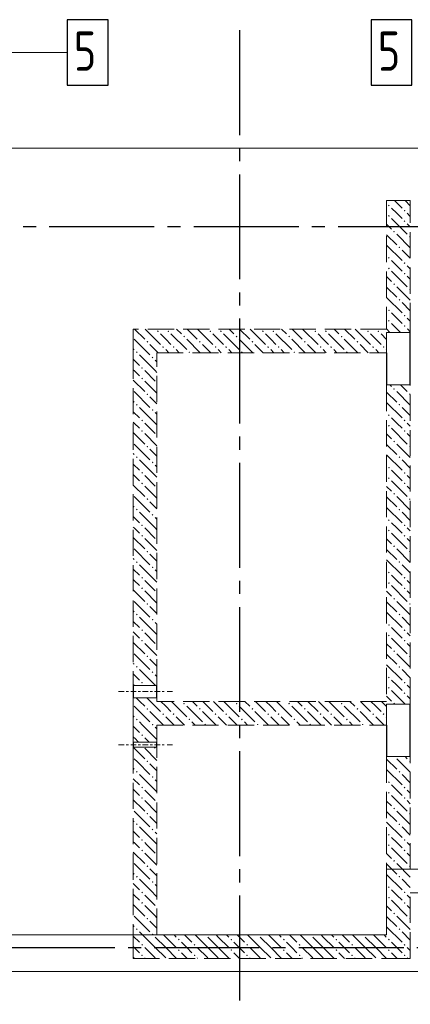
# Model space of a CAD drawing. Header units: millimetres. Extents: x 0 to 61017, y 0 to 42000.
# Tile 15 of 16: x 37085 to 40060, y 28370 to 35880. Entities that reach past the tile are written whole.
import ezdxf

# ---------------------------------------------------------------- set-up
doc = ezdxf.new("R2010")
doc.units = ezdxf.units.MM
doc.linetypes.add('______2', pattern=[270, 200, -70])
doc.linetypes.add('______5', pattern=[1100, 800, -100, 100, -100])
for name, color, linetype, lineweight in [('Standard', 7, 'Continuous', 25), ('ЖБ Перекрытие верхний уровень', 7, 'Continuous', 35), ('ЖБ Стена верхний уровень', 7, 'Continuous', 35), ('Макрос окна_ макрос двери', 7, 'Continuous', 18), ('Оси', 40, '______5', 18), ('Позиционная метка линия выноска', 7, 'Continuous', 13), ('Позиционная метка номер позиции', 7, 'Continuous', 13)]:
    doc.layers.add(name, color=color, linetype=linetype, lineweight=lineweight)
doc.layers.add('Обрамление П-обр. равн.', color=7, linetype='Continuous', lineweight=25, true_color=0x5f1e0f)
doc.styles.add('ISOCPEUR', font='txt')

msp = doc.modelspace()

# ---------------------------------------------------------------- hatches: boundary and pattern name
at = {"layer": 'ЖБ Стена верхний уровень', "linetype": 'Continuous', "lineweight": 18, "transparency": 33554687}
for points in [[(39890.5, 34463.1), (39896.9, 34469.6), (39903.4, 34463.1), (39896.9, 34456.6)], [(40010.4, 34423.1), (40016.9, 34429.6), (40023.4, 34423.1), (40016.9, 34416.6)], [(39890.5, 34383.1), (39896.9, 34389.6), (39903.4, 34383.1), (39896.9, 34376.6)], [(40010.4, 34343.1), (40016.9, 34349.6), (40023.4, 34343.1), (40016.9, 34336.6)], [(39930.5, 34263.1), (39937, 34269.6), (39943.5, 34263.1), (39937, 34256.6)], [(40050.5, 34223.1), (40057, 34229.6), (40060, 34226.6), (40060, 34219.7), (40057, 34216.6)], [(39970.5, 34143.1), (39977, 34149.6), (39983.4, 34143.1), (39977, 34136.6)], [(39890.5, 34063.1), (39896.9, 34069.6), (39903.4, 34063.1), (39896.9, 34056.6)], [(40010.4, 34023.1), (40016.9, 34029.6), (40023.4, 34023.1), (40016.9, 34016.6)], [(39890.5, 33983.1), (39896.9, 33989.6), (39903.4, 33983.1), (39896.9, 33976.6)], [(40010.4, 33943.1), (40016.9, 33949.6), (40023.4, 33943.1), (40016.9, 33936.6)], [(39930.5, 33863.1), (39937, 33869.6), (39943.5, 33863.1), (39937, 33856.6)], [(40050.5, 33823.1), (40057, 33829.6), (40060, 33826.6), (40060, 33819.7), (40057, 33816.6)], [(39970.5, 33743.1), (39977, 33749.6), (39983.4, 33743.1), (39977, 33736.6)], [(39890.5, 33663.1), (39896.9, 33669.6), (39903.4, 33663.1), (39896.9, 33656.6)], [(39890.5, 33583.1), (39896.9, 33589.6), (39903.4, 33583.1), (39896.9, 33576.6)], [(40010.4, 33623.1), (40016.9, 33629.6), (40023.4, 33623.1), (40016.9, 33616.6)], [(38130.5, 33503.1), (38137, 33509.6), (38143.5, 33503.1), (38137, 33496.6)], [(38210.4, 33503.1), (38216.9, 33509.6), (38223.4, 33503.1), (38216.9, 33496.6)], [(38530.5, 33503.1), (38537, 33509.6), (38543.5, 33503.1), (38537, 33496.6)], [(38610.4, 33503.1), (38616.9, 33509.6), (38623.4, 33503.1), (38616.9, 33496.6)], [(38930.5, 33503.1), (38937, 33509.6), (38943.5, 33503.1), (38937, 33496.6)], [(39010.4, 33503.1), (39016.9, 33509.6), (39023.4, 33503.1), (39016.9, 33496.6)], [(39330.5, 33503.1), (39337, 33509.6), (39343.5, 33503.1), (39337, 33496.6)], [(39410.4, 33503.1), (39416.9, 33509.6), (39423.4, 33503.1), (39416.9, 33496.6)], [(39730.5, 33503.1), (39737, 33509.6), (39743.5, 33503.1), (39737, 33496.6)], [(39810.4, 33503.1), (39816.9, 33509.6), (39823.4, 33503.1), (39816.9, 33496.6)], [(40010.4, 33543.1), (40016.9, 33549.6), (40023.4, 33543.1), (40016.9, 33536.6)], [(38050.5, 33423.1), (38057, 33429.6), (38063.5, 33423.1), (38057, 33416.6)], [(38330.5, 33463.1), (38337, 33469.6), (38343.5, 33463.1), (38337, 33456.6)], [(38450.5, 33423.1), (38457, 33429.6), (38463.5, 33423.1), (38457, 33416.6)], [(38730.5, 33463.1), (38737, 33469.6), (38743.5, 33463.1), (38737, 33456.6)], [(38850.5, 33423.1), (38857, 33429.6), (38863.5, 33423.1), (38857, 33416.6)], [(39130.5, 33463.1), (39137, 33469.6), (39143.5, 33463.1), (39137, 33456.6)], [(39250.5, 33423.1), (39257, 33429.6), (39263.5, 33423.1), (39257, 33416.6)], [(39530.5, 33463.1), (39537, 33469.6), (39543.5, 33463.1), (39537, 33456.6)], [(39650.5, 33423.1), (39657, 33429.6), (39663.5, 33423.1), (39657, 33416.6)], [(37970.5, 33343.1), (37977, 33349.6), (37983.4, 33343.1), (37980.3, 33340), (37973.6, 33340)], [(38170.5, 33383.1), (38177, 33389.6), (38183.4, 33383.1), (38177, 33376.6)], [(38250.5, 33383.1), (38257, 33389.6), (38263.5, 33383.1), (38257, 33376.6)], [(38370.5, 33343.1), (38377, 33349.6), (38383.4, 33343.1), (38380.3, 33340), (38373.6, 33340)], [(38570.5, 33383.1), (38577, 33389.6), (38583.4, 33383.1), (38577, 33376.6)], [(38650.5, 33383.1), (38657, 33389.6), (38663.5, 33383.1), (38657, 33376.6)], [(38770.5, 33343.1), (38777, 33349.6), (38783.4, 33343.1), (38780.3, 33340), (38773.6, 33340)], [(38970.5, 33383.1), (38977, 33389.6), (38983.4, 33383.1), (38977, 33376.6)], [(39050.5, 33383.1), (39057, 33389.6), (39063.5, 33383.1), (39057, 33376.6)], [(39170.5, 33343.1), (39177, 33349.6), (39183.4, 33343.1), (39180.3, 33340), (39173.6, 33340)], [(39370.5, 33383.1), (39377, 33389.6), (39383.4, 33383.1), (39377, 33376.6)], [(39450.5, 33383.1), (39457, 33389.6), (39463.5, 33383.1), (39457, 33376.6)], [(39570.5, 33343.1), (39577, 33349.6), (39583.4, 33343.1), (39580.3, 33340), (39573.6, 33340)], [(39770.5, 33383.1), (39777, 33389.6), (39783.4, 33383.1), (39777, 33376.6)], [(39850.5, 33383.1), (39857, 33389.6), (39863.5, 33383.1), (39857, 33376.6)], [(37980.3, 33340), (37977, 33336.6), (37973.6, 33340)], [(38090.5, 33303.1), (38096.9, 33309.6), (38103.4, 33303.1), (38096.9, 33296.6)], [(38010.4, 33223.1), (38016.9, 33229.6), (38023.4, 33223.1), (38016.9, 33216.6)], [(38010.4, 33143.1), (38016.9, 33149.6), (38023.4, 33143.1), (38016.9, 33136.6)], [(39930.5, 33063.1), (39937, 33069.6), (39943.5, 33063.1), (39937, 33056.6)], [(38050.5, 33023.1), (38057, 33029.6), (38063.5, 33023.1), (38057, 33016.6)], [(40050.5, 33023.1), (40057, 33029.6), (40060, 33026.6), (40060, 33019.7), (40057, 33016.6)], [(37970.5, 32943.1), (37977, 32949.6), (37983.4, 32943.1), (37977, 32936.6)], [(38090.5, 32903.1), (38096.9, 32909.6), (38103.4, 32903.1), (38096.9, 32896.6)], [(39970.5, 32943.1), (39977, 32949.6), (39983.4, 32943.1), (39977, 32936.6)], [(38010.4, 32823.1), (38016.9, 32829.6), (38023.4, 32823.1), (38016.9, 32816.6)], [(39890.5, 32863.1), (39896.9, 32869.6), (39903.4, 32863.1), (39896.9, 32856.6)], [(40010.4, 32823.1), (40016.9, 32829.6), (40023.4, 32823.1), (40016.9, 32816.6)], [(38010.4, 32743.1), (38016.9, 32749.6), (38023.4, 32743.1), (38016.9, 32736.6)], [(39890.5, 32783.1), (39896.9, 32789.6), (39903.4, 32783.1), (39896.9, 32776.6)], [(40010.4, 32743.1), (40016.9, 32749.6), (40023.4, 32743.1), (40016.9, 32736.6)], [(39930.5, 32663.1), (39937, 32669.6), (39943.5, 32663.1), (39937, 32656.6)], [(38050.5, 32623.1), (38057, 32629.6), (38063.5, 32623.1), (38057, 32616.6)], [(40050.5, 32623.1), (40057, 32629.6), (40060, 32626.6), (40060, 32619.7), (40057, 32616.6)], [(37970.5, 32543.1), (37977, 32549.6), (37983.4, 32543.1), (37977, 32536.6)], [(39970.5, 32543.1), (39977, 32549.6), (39983.4, 32543.1), (39977, 32536.6)], [(38090.5, 32503.1), (38096.9, 32509.6), (38103.4, 32503.1), (38096.9, 32496.6)], [(39890.5, 32463.1), (39896.9, 32469.6), (39903.4, 32463.1), (39896.9, 32456.6)], [(38010.4, 32423.1), (38016.9, 32429.6), (38023.4, 32423.1), (38016.9, 32416.6)], [(39890.5, 32383.1), (39896.9, 32389.6), (39903.4, 32383.1), (39896.9, 32376.6)], [(40010.4, 32423.1), (40016.9, 32429.6), (40023.4, 32423.1), (40016.9, 32416.6)], [(38010.4, 32343.1), (38016.9, 32349.6), (38023.4, 32343.1), (38016.9, 32336.6)], [(40010.4, 32343.1), (40016.9, 32349.6), (40023.4, 32343.1), (40016.9, 32336.6)], [(38050.5, 32223.1), (38057, 32229.6), (38063.5, 32223.1), (38057, 32216.6)], [(39930.5, 32263.1), (39937, 32269.6), (39943.5, 32263.1), (39937, 32256.6)], [(40050.5, 32223.1), (40057, 32229.6), (40060, 32226.6), (40060, 32219.7), (40057, 32216.6)], [(37970.5, 32143.1), (37977, 32149.6), (37983.4, 32143.1), (37977, 32136.6)], [(39970.5, 32143.1), (39977, 32149.6), (39983.4, 32143.1), (39977, 32136.6)], [(38090.5, 32103.1), (38096.9, 32109.6), (38103.4, 32103.1), (38096.9, 32096.6)], [(39890.5, 32063.1), (39896.9, 32069.6), (39903.4, 32063.1), (39896.9, 32056.6)], [(38010.4, 32023.1), (38016.9, 32029.6), (38023.4, 32023.1), (38016.9, 32016.6)], [(40010.4, 32023.1), (40016.9, 32029.6), (40023.4, 32023.1), (40016.9, 32016.6)], [(38010.4, 31943.1), (38016.9, 31949.6), (38023.4, 31943.1), (38016.9, 31936.6)], [(39890.5, 31983.1), (39896.9, 31989.6), (39903.4, 31983.1), (39896.9, 31976.6)], [(40010.4, 31943.1), (40016.9, 31949.6), (40023.4, 31943.1), (40016.9, 31936.6)], [(39930.5, 31863.1), (39937, 31869.6), (39943.5, 31863.1), (39937, 31856.6)], [(38050.5, 31823.1), (38057, 31829.6), (38063.5, 31823.1), (38057, 31816.6)], [(40050.5, 31823.1), (40057, 31829.6), (40060, 31826.6), (40060, 31819.7), (40057, 31816.6)], [(37970.5, 31743.1), (37977, 31749.6), (37983.4, 31743.1), (37977, 31736.6)], [(38090.5, 31703.1), (38096.9, 31709.6), (38103.4, 31703.1), (38096.9, 31696.6)], [(39970.5, 31743.1), (39977, 31749.6), (39983.4, 31743.1), (39977, 31736.6)], [(38010.4, 31623.1), (38016.9, 31629.6), (38023.4, 31623.1), (38016.9, 31616.6)], [(39890.5, 31663.1), (39896.9, 31669.6), (39903.4, 31663.1), (39896.9, 31656.6)], [(40010.4, 31623.1), (40016.9, 31629.6), (40023.4, 31623.1), (40016.9, 31616.6)], [(38010.4, 31543.1), (38016.9, 31549.6), (38023.4, 31543.1), (38016.9, 31536.6)], [(39890.5, 31583.1), (39896.9, 31589.6), (39903.4, 31583.1), (39896.9, 31576.6)], [(40010.4, 31543.1), (40016.9, 31549.6), (40023.4, 31543.1), (40016.9, 31536.6)], [(39930.5, 31463.1), (39937, 31469.6), (39943.5, 31463.1), (39937, 31456.6)], [(38050.5, 31423.1), (38057, 31429.6), (38063.5, 31423.1), (38057, 31416.6)], [(40050.5, 31423.1), (40057, 31429.6), (40060, 31426.6), (40060, 31419.7), (40057, 31416.6)], [(37970.5, 31343.1), (37977, 31349.6), (37983.4, 31343.1), (37977, 31336.6)], [(39970.5, 31343.1), (39977, 31349.6), (39983.4, 31343.1), (39977, 31336.6)], [(38090.5, 31303.1), (38096.9, 31309.6), (38103.4, 31303.1), (38096.9, 31296.6)], [(39890.5, 31263.1), (39896.9, 31269.6), (39903.4, 31263.1), (39896.9, 31256.6)], [(38010.4, 31223.1), (38016.9, 31229.6), (38023.4, 31223.1), (38016.9, 31216.6)], [(39890.5, 31183.1), (39896.9, 31189.6), (39903.4, 31183.1), (39896.9, 31176.6)], [(40010.4, 31223.1), (40016.9, 31229.6), (40023.4, 31223.1), (40016.9, 31216.6)], [(38010.4, 31143.1), (38016.9, 31149.6), (38023.4, 31143.1), (38016.9, 31136.6)], [(40010.4, 31143.1), (40016.9, 31149.6), (40023.4, 31143.1), (40016.9, 31136.6)], [(38050.5, 31023.1), (38057, 31029.6), (38063.5, 31023.1), (38057, 31016.6)], [(39930.5, 31063.1), (39937, 31069.6), (39943.5, 31063.1), (39937, 31056.6)], [(40050.5, 31023.1), (40057, 31029.6), (40060, 31026.6), (40060, 31019.7), (40057, 31016.6)], [(37970.5, 30943.1), (37977, 30949.6), (37983.4, 30943.1), (37977, 30936.6)], [(39970.5, 30943.1), (39977, 30949.6), (39983.4, 30943.1), (39977, 30936.6)], [(38090.5, 30903.1), (38096.9, 30909.6), (38103.4, 30903.1), (38096.9, 30896.6)], [(39890.5, 30863.1), (39896.9, 30869.6), (39903.4, 30863.1), (39896.9, 30856.6)], [(38010.4, 30823.1), (38016.9, 30829.6), (38023.4, 30823.1), (38016.9, 30816.6)], [(40010.4, 30823.1), (40016.9, 30829.6), (40023.4, 30823.1), (40016.9, 30816.6)], [(39890.5, 30783.1), (39896.9, 30789.6), (39903.4, 30783.1), (39896.9, 30776.6)], [(40010.4, 30743.1), (40016.9, 30749.6), (40023.4, 30743.1), (40016.9, 30736.6)], [(38330.5, 30663.1), (38337, 30669.6), (38343.5, 30663.1), (38337, 30656.6)], [(38730.5, 30663.1), (38737, 30669.6), (38743.5, 30663.1), (38737, 30656.6)], [(39130.5, 30663.1), (39137, 30669.6), (39143.5, 30663.1), (39137, 30656.6)], [(39530.5, 30663.1), (39537, 30669.6), (39543.5, 30663.1), (39537, 30656.6)], [(39930.5, 30663.1), (39937, 30669.6), (39943.5, 30663.1), (39940.3, 30660), (39933.6, 30660)], [(38050.5, 30623.1), (38057, 30629.6), (38063.5, 30623.1), (38057, 30616.6)], [(38170.5, 30583.1), (38177, 30589.6), (38183.4, 30583.1), (38177, 30576.6)], [(38250.5, 30583.1), (38257, 30589.6), (38263.5, 30583.1), (38257, 30576.6)], [(38450.5, 30623.1), (38457, 30629.6), (38463.5, 30623.1), (38457, 30616.6)], [(38570.5, 30583.1), (38577, 30589.6), (38583.4, 30583.1), (38577, 30576.6)], [(38650.5, 30583.1), (38657, 30589.6), (38663.5, 30583.1), (38657, 30576.6)], [(38850.5, 30623.1), (38857, 30629.6), (38863.5, 30623.1), (38857, 30616.6)], [(38970.5, 30583.1), (38977, 30589.6), (38983.4, 30583.1), (38977, 30576.6)], [(39050.5, 30583.1), (39057, 30589.6), (39063.5, 30583.1), (39057, 30576.6)], [(39250.5, 30623.1), (39257, 30629.6), (39263.5, 30623.1), (39257, 30616.6)], [(39370.5, 30583.1), (39377, 30589.6), (39383.4, 30583.1), (39377, 30576.6)], [(39450.5, 30583.1), (39457, 30589.6), (39463.5, 30583.1), (39457, 30576.6)], [(39650.5, 30623.1), (39657, 30629.6), (39663.5, 30623.1), (39657, 30616.6)], [(39770.5, 30583.1), (39777, 30589.6), (39783.4, 30583.1), (39777, 30576.6)], [(39850.5, 30583.1), (39857, 30589.6), (39863.5, 30583.1), (39857, 30576.6)], [(37970.5, 30543.1), (37977, 30549.6), (37983.4, 30543.1), (37977, 30536.6)], [(38090.5, 30503.1), (38096.9, 30509.6), (38103.4, 30503.1), (38100.3, 30500), (38093.6, 30500)], [(38100.3, 30500), (38096.9, 30496.6), (38093.6, 30500)], [(38370.5, 30543.1), (38377, 30549.6), (38383.4, 30543.1), (38377, 30536.6)], [(38490.5, 30503.1), (38496.9, 30509.6), (38503.4, 30503.1), (38500.3, 30500), (38493.6, 30500)], [(38770.5, 30543.1), (38777, 30549.6), (38783.4, 30543.1), (38777, 30536.6)], [(38890.5, 30503.1), (38896.9, 30509.6), (38903.4, 30503.1), (38900.3, 30500), (38893.6, 30500)], [(39170.5, 30543.1), (39177, 30549.6), (39183.4, 30543.1), (39177, 30536.6)], [(39290.5, 30503.1), (39296.9, 30509.6), (39303.4, 30503.1), (39300.3, 30500), (39293.6, 30500)], [(39570.5, 30543.1), (39577, 30549.6), (39583.4, 30543.1), (39577, 30536.6)], [(39690.5, 30503.1), (39696.9, 30509.6), (39703.4, 30503.1), (39700.3, 30500), (39693.6, 30500)], [(38010.4, 30423.1), (38016.9, 30429.6), (38023.4, 30423.1), (38016.9, 30416.6)], [(38050.5, 30223.1), (38057, 30229.6), (38063.5, 30223.1), (38057, 30216.6)], [(39940.3, 30260), (39937, 30256.6), (39933.6, 30260)], [(40050.5, 30223.1), (40057, 30229.6), (40060, 30226.6), (40060, 30219.7), (40057, 30216.6)], [(37970.5, 30143.1), (37977, 30149.6), (37983.4, 30143.1), (37977, 30136.6)], [(39970.5, 30143.1), (39977, 30149.6), (39983.4, 30143.1), (39977, 30136.6)], [(38090.5, 30103.1), (38096.9, 30109.6), (38103.4, 30103.1), (38096.9, 30096.6)], [(39890.5, 30063.1), (39896.9, 30069.6), (39903.4, 30063.1), (39896.9, 30056.6)], [(38010.4, 30023.1), (38016.9, 30029.6), (38023.4, 30023.1), (38016.9, 30016.6)], [(39890.5, 29983.1), (39896.9, 29989.6), (39903.4, 29983.1), (39896.9, 29976.6)], [(40010.4, 30023.1), (40016.9, 30029.6), (40023.4, 30023.1), (40016.9, 30016.6)], [(40010.4, 29943.1), (40016.9, 29949.6), (40023.4, 29943.1), (40016.9, 29936.6)], [(38050.5, 29823.1), (38057, 29829.6), (38063.5, 29823.1), (38057, 29816.6)], [(39930.5, 29863.1), (39937, 29869.6), (39943.5, 29863.1), (39937, 29856.6)], [(40050.5, 29823.1), (40057, 29829.6), (40060, 29826.6), (40060, 29819.7), (40057, 29816.6)], [(37970.5, 29743.1), (37977, 29749.6), (37983.4, 29743.1), (37977, 29736.6)], [(39970.5, 29743.1), (39977, 29749.6), (39983.4, 29743.1), (39977, 29736.6)], [(38090.5, 29703.1), (38096.9, 29709.6), (38103.4, 29703.1), (38096.9, 29696.6)], [(39890.5, 29663.1), (39896.9, 29669.6), (39903.4, 29663.1), (39896.9, 29656.6)], [(38010.4, 29623.1), (38016.9, 29629.6), (38023.4, 29623.1), (38016.9, 29616.6)], [(40010.4, 29623.1), (40016.9, 29629.6), (40023.4, 29623.1), (40016.9, 29616.6)], [(38010.4, 29543.1), (38016.9, 29549.6), (38023.4, 29543.1), (38016.9, 29536.6)], [(39890.5, 29583.1), (39896.9, 29589.6), (39903.4, 29583.1), (39896.9, 29576.6)], [(40010.4, 29543.1), (40016.9, 29549.6), (40023.4, 29543.1), (40016.9, 29536.6)], [(39930.5, 29463.1), (39937, 29469.6), (39943.5, 29463.1), (39937, 29456.6)], [(38050.5, 29423.1), (38057, 29429.6), (38063.5, 29423.1), (38057, 29416.6)], [(40050.5, 29423.1), (40057, 29429.6), (40060, 29426.6), (40060, 29419.7), (40057, 29416.6)], [(37970.5, 29343.1), (37977, 29349.6), (37983.4, 29343.1), (37977, 29336.6)], [(38090.5, 29303.1), (38096.9, 29309.6), (38103.4, 29303.1), (38096.9, 29296.6)], [(39970.5, 29343.1), (39977, 29349.6), (39983.4, 29343.1), (39977, 29336.6)], [(38010.4, 29223.1), (38016.9, 29229.6), (38023.4, 29223.1), (38016.9, 29216.6)], [(39890.5, 29263.1), (39896.9, 29269.6), (39903.4, 29263.1), (39896.9, 29256.6)], [(40010.4, 29223.1), (40016.9, 29229.6), (40023.4, 29223.1), (40016.9, 29216.6)], [(38010.4, 29143.1), (38016.9, 29149.6), (38023.4, 29143.1), (38016.9, 29136.6)], [(39890.5, 29183.1), (39896.9, 29189.6), (39903.4, 29183.1), (39896.9, 29176.6)], [(40010.4, 29143.1), (40016.9, 29149.6), (40023.4, 29143.1), (40016.9, 29136.6)], [(39930.5, 29063.1), (39937, 29069.6), (39943.5, 29063.1), (39937, 29056.6)], [(38050.5, 29023.1), (38057, 29029.6), (38063.5, 29023.1), (38057, 29016.6)], [(40050.5, 29023.1), (40057, 29029.6), (40060, 29026.6), (40060, 29019.7), (40057, 29016.6)], [(37970.5, 28943.1), (37977, 28949.6), (37983.4, 28943.1), (37977, 28936.6)], [(39970.5, 28943.1), (39977, 28949.6), (39983.4, 28943.1), (39977, 28936.6)], [(38090.5, 28903.1), (38096.9, 28909.6), (38103.4, 28903.1), (38100.3, 28900), (38093.6, 28900)], [(38100.3, 28900), (38096.9, 28896.6), (38093.6, 28900)], [(38290.5, 28863.1), (38296.9, 28869.6), (38303.4, 28863.1), (38296.9, 28856.6)], [(38500.3, 28900), (38496.9, 28896.6), (38493.6, 28900)], [(38690.5, 28863.1), (38696.9, 28869.6), (38703.4, 28863.1), (38696.9, 28856.6)], [(38900.3, 28900), (38896.9, 28896.6), (38893.6, 28900)], [(39090.5, 28863.1), (39096.9, 28869.6), (39103.4, 28863.1), (39096.9, 28856.6)], [(39300.3, 28900), (39296.9, 28896.6), (39293.6, 28900)], [(39490.5, 28863.1), (39496.9, 28869.6), (39503.4, 28863.1), (39496.9, 28856.6)], [(39700.3, 28900), (39696.9, 28896.6), (39693.6, 28900)], [(39890.5, 28863.1), (39896.9, 28869.6), (39903.4, 28863.1), (39896.9, 28856.6)], [(38010.4, 28823.1), (38016.9, 28829.6), (38023.4, 28823.1), (38016.9, 28816.6)], [(38290.5, 28783.1), (38296.9, 28789.6), (38303.4, 28783.1), (38296.9, 28776.6)], [(38410.4, 28823.1), (38416.9, 28829.6), (38423.4, 28823.1), (38416.9, 28816.6)], [(38690.5, 28783.1), (38696.9, 28789.6), (38703.4, 28783.1), (38696.9, 28776.6)], [(38810.4, 28823.1), (38816.9, 28829.6), (38823.4, 28823.1), (38816.9, 28816.6)], [(39090.5, 28783.1), (39096.9, 28789.6), (39103.4, 28783.1), (39096.9, 28776.6)], [(39210.4, 28823.1), (39216.9, 28829.6), (39223.4, 28823.1), (39216.9, 28816.6)], [(39490.5, 28783.1), (39496.9, 28789.6), (39503.4, 28783.1), (39496.9, 28776.6)], [(39610.4, 28823.1), (39616.9, 28829.6), (39623.4, 28823.1), (39616.9, 28816.6)], [(39890.5, 28783.1), (39896.9, 28789.6), (39903.4, 28783.1), (39896.9, 28776.6)], [(40010.4, 28823.1), (40016.9, 28829.6), (40023.4, 28823.1), (40016.9, 28816.6)], [(38010.4, 28743.1), (38016.9, 28749.6), (38023.4, 28743.1), (38016.9, 28736.6)], [(38410.4, 28743.1), (38416.9, 28749.6), (38423.4, 28743.1), (38416.9, 28736.6)], [(38810.4, 28743.1), (38816.9, 28749.6), (38823.4, 28743.1), (38816.9, 28736.6)], [(39210.4, 28743.1), (39216.9, 28749.6), (39223.4, 28743.1), (39216.9, 28736.6)], [(39610.4, 28743.1), (39616.9, 28749.6), (39623.4, 28743.1), (39616.9, 28736.6)], [(40010.4, 28743.1), (40016.9, 28749.6), (40023.4, 28743.1), (40016.9, 28736.6)]]:
    msp.add_hatch(color=7, dxfattribs=at).paths.add_polyline_path(points, flags=16)
h = msp.add_hatch(color=7, dxfattribs=at)
h.paths.add_polyline_path([(38012.4, 29945.1), (38012.9, 29940.7), (38016.9, 29936.6), (38023.4, 29943.1), (38016.9, 29949.6)])
h.paths.add_polyline_path([(38010.4, 29943.1), (38012.4, 29945.1), (38012.9, 29940.7)], flags=16)

# ---------------------------------------------------------------- linework, layer by layer
at = {"layer": 'Standard', "color": 254, "linetype": 'Continuous', "lineweight": 13, "true_color": 0xc4c4ff, "transparency": 33554687}
msp.add_lwpolyline([(7029, 19795), (49781, 19795), (49781, 34901), (7029, 34901), (7029, 19795)], dxfattribs=at)
at = {"layer": 'ЖБ Перекрытие верхний уровень', "color": 7, "linetype": 'Continuous', "lineweight": 18, "transparency": 33554687}
for p, q in [((39880, 29400), (39880, 28900)), ((42590, 29400), (39880, 29400)), ((39880, 28900), (34930, 28900))]:
    msp.add_line(p, q, dxfattribs=at)
at = {"layer": 'ЖБ Стена верхний уровень', "color": 251, "linetype": '______2', "lineweight": 13, "true_color": 0x656565, "transparency": 33554687}
for p, q in [((40060, 34500), (39880, 34500)), ((39880, 34500), (39880, 33520)), ((40060, 33520), (40060, 34500)), ((39880, 33520), (37950, 33520)), ((37950, 33520), (37950, 33340)), ((40060, 33495), (40060, 33520)), ((40060, 33495), (39880, 33495)), ((39880, 33495), (39880, 33340)), ((40060, 33495), (39880, 33495)), ((39880, 33495), (39880, 33340)), ((37950, 33340), (37950, 30802.5)), ((38130, 33340), (39880, 33340)), ((38130, 30802.5), (38130, 33340)), ((39880, 33095), (40060, 33095)), ((39880, 33095), (40060, 33095)), ((39880, 33095), (39880, 30680)), ((40060, 30660), (40060, 33095)), ((38130, 30802.5), (37950, 30802.5)), ((37950, 30707.5), (38130, 30707.5)), ((37950, 30707.5), (37950, 30680)), ((37950, 30680), (37950, 30500)), ((38130, 30680), (38130, 30707.5)), ((39880, 30680), (38130, 30680)), ((40060, 30660), (39880, 30660)), ((39880, 30500), (39880, 30660)), ((37950, 30500), (37950, 30370)), ((38130, 30500), (39880, 30500)), ((38130, 30370), (38130, 30500)), ((38130, 30370), (37950, 30370)), ((38130, 30370), (37950, 30370)), ((37950, 30330), (38130, 30330)), ((37950, 30330), (38130, 30330)), ((37950, 30330), (37950, 28900)), ((38130, 28900), (38130, 30330)), ((39880, 30260), (40060, 30260)), ((39880, 30260), (39880, 28900)), ((40060, 29400), (40060, 30260)), ((41255, 29400), (40060, 29400)), ((40060, 29220), (42590, 29220)), ((40060, 28720), (40060, 29220)), ((37950, 28900), (37950, 28720)), ((39880, 28900), (38130, 28900)), ((37950, 28720), (39880, 28720)), ((39880, 28720), (40060, 28720))]:
    msp.add_line(p, q, dxfattribs=at)
at = {"layer": 'ЖБ Стена верхний уровень', "color": 9, "linetype": 'Continuous', "lineweight": 18, "true_color": 0xc7c7c7, "transparency": 33554687}
for p, q in [((39940.1, 34500), (39996.9, 34443.1)), ((40060, 34460.1), (40020.1, 34500)), ((39957, 34403.1), (39916.9, 34443.1)), ((39996.9, 34363.1), (39957, 34403.1)), ((40037, 34403.1), (40060, 34380.1)), ((39916.9, 34363.1), (40037, 34243.1)), ((40037, 34323.1), (40060, 34300.1)), ((39880, 34320.1), (39916.9, 34283.1)), ((39880, 34240.1), (39957, 34163.1)), ((39957, 34243.1), (40060, 34140.1)), ((39880, 34160.1), (39996.9, 34043.1)), ((40060, 34060.1), (39996.9, 34123.1)), ((39957, 34003.1), (39916.9, 34043.1)), ((39916.9, 33963.1), (40037, 33843.1)), ((39996.9, 33963.1), (39957, 34003.1)), ((40037, 34003.1), (40060, 33980.1)), ((39880, 33920.1), (39916.9, 33883.1)), ((40037, 33923.1), (40060, 33900.1)), ((39880, 33840.1), (39957, 33763.1)), ((39957, 33843.1), (40060, 33740.1)), ((39880, 33760.1), (39996.9, 33643.1)), ((40060, 33660.1), (39996.9, 33723.1)), ((39957, 33603.1), (39916.9, 33643.1)), ((39996.9, 33563.1), (39957, 33603.1)), ((40037, 33603.1), (40060, 33580.1)), ((37960.1, 33520), (38037, 33443.1)), ((38040.1, 33520), (38157, 33403.1)), ((38280.1, 33520), (38316.9, 33483.1)), ((38360.1, 33520), (38437, 33443.1)), ((38440.1, 33520), (38557, 33403.1)), ((38680.1, 33520), (38716.9, 33483.1)), ((38760.1, 33520), (38837, 33443.1)), ((38840.1, 33520), (38957, 33403.1)), ((39080.1, 33520), (39116.9, 33483.1)), ((39160.1, 33520), (39237, 33443.1)), ((39240.1, 33520), (39357, 33403.1)), ((39480.1, 33520), (39516.9, 33483.1)), ((39560.1, 33520), (39637, 33443.1)), ((39640.1, 33520), (39757, 33403.1)), ((39880, 33520.1), (39880.1, 33520)), ((39880.1, 33520), (39905.1, 33495)), ((39916.9, 33563.1), (39960.1, 33520)), ((39960.1, 33520), (39985.1, 33495)), ((40037, 33523.1), (40040.1, 33520)), ((40040.1, 33520), (40060, 33500.1)), ((37957, 33443.1), (38060.1, 33340)), ((38196.9, 33443.1), (38157, 33483.1)), ((38237, 33403.1), (38196.9, 33443.1)), ((38237, 33483.1), (38357, 33363.1)), ((38357, 33443.1), (38460.1, 33340)), ((38596.9, 33443.1), (38557, 33483.1)), ((38637, 33403.1), (38596.9, 33443.1)), ((38637, 33483.1), (38757, 33363.1)), ((38757, 33443.1), (38860.1, 33340)), ((38996.9, 33443.1), (38957, 33483.1)), ((39037, 33403.1), (38996.9, 33443.1)), ((39037, 33483.1), (39157, 33363.1)), ((39157, 33443.1), (39260.1, 33340)), ((39396.9, 33443.1), (39357, 33483.1)), ((39437, 33403.1), (39396.9, 33443.1)), ((39437, 33483.1), (39557, 33363.1)), ((39557, 33443.1), (39660.1, 33340)), ((39796.9, 33443.1), (39757, 33483.1)), ((39837, 33403.1), (39796.9, 33443.1)), ((39837, 33483.1), (39880, 33440.1)), ((37950, 33370.1), (37957, 33363.1)), ((38140.1, 33340), (38077, 33403.1)), ((38196.9, 33363.1), (38220.1, 33340)), ((38277, 33363.1), (38300.1, 33340)), ((38540.1, 33340), (38477, 33403.1)), ((38596.9, 33363.1), (38620.1, 33340)), ((38677, 33363.1), (38700.1, 33340)), ((38940.1, 33340), (38877, 33403.1)), ((38996.9, 33363.1), (39020.1, 33340)), ((39077, 33363.1), (39100.1, 33340)), ((39340.1, 33340), (39277, 33403.1)), ((39396.9, 33363.1), (39420.1, 33340)), ((39477, 33363.1), (39500.1, 33340)), ((39740.1, 33340), (39677, 33403.1)), ((39796.9, 33363.1), (39820.1, 33340)), ((39877, 33363.1), (39880, 33360.1)), ((37950, 33290.1), (37996.9, 33243.1)), ((38116.9, 33203.1), (37996.9, 33323.1)), ((38060.1, 33340), (38077, 33323.1)), ((38116.9, 33283.1), (38130, 33270.1)), ((37957, 33203.1), (37950, 33210.1)), ((37996.9, 33163.1), (37957, 33203.1)), ((38037, 33203.1), (38116.9, 33123.1)), ((38116.9, 33203.1), (38130, 33190.1)), ((37950, 33130.1), (38037, 33043.1)), ((38037, 33123.1), (38130, 33030.1)), ((39905.1, 33095), (39916.9, 33083.1)), ((39985.1, 33095), (40037, 33043.1)), ((37950, 32970.1), (37957, 32963.1)), ((37957, 33043.1), (38077, 32923.1)), ((38130, 32950.1), (38077, 33003.1)), ((39880, 33040.1), (39957, 32963.1)), ((39957, 33043.1), (40060, 32940.1)), ((38116.9, 32803.1), (37996.9, 32923.1)), ((39880, 32960.1), (39996.9, 32843.1)), ((40060, 32860.1), (39996.9, 32923.1)), ((37950, 32890.1), (37996.9, 32843.1)), ((38116.9, 32883.1), (38130, 32870.1)), ((39957, 32803.1), (39916.9, 32843.1)), ((37957, 32803.1), (37950, 32810.1)), ((37996.9, 32763.1), (37957, 32803.1)), ((38037, 32803.1), (38116.9, 32723.1)), ((38116.9, 32803.1), (38130, 32790.1)), ((39916.9, 32763.1), (40037, 32643.1)), ((39996.9, 32763.1), (39957, 32803.1)), ((40037, 32803.1), (40060, 32780.1)), ((37950, 32730.1), (38037, 32643.1)), ((38037, 32723.1), (38130, 32630.1)), ((39880, 32720.1), (39916.9, 32683.1)), ((40037, 32723.1), (40060, 32700.1)), ((37957, 32643.1), (38077, 32523.1)), ((38130, 32550.1), (38077, 32603.1)), ((39880, 32640.1), (39957, 32563.1)), ((39957, 32643.1), (40060, 32540.1)), ((37950, 32570.1), (37957, 32563.1)), ((38116.9, 32403.1), (37996.9, 32523.1)), ((39880, 32560.1), (39996.9, 32443.1)), ((40060, 32460.1), (39996.9, 32523.1)), ((37950, 32490.1), (37996.9, 32443.1)), ((38116.9, 32483.1), (38130, 32470.1)), ((37957, 32403.1), (37950, 32410.1)), ((37996.9, 32363.1), (37957, 32403.1)), ((38037, 32403.1), (38116.9, 32323.1)), ((38116.9, 32403.1), (38130, 32390.1)), ((39957, 32403.1), (39916.9, 32443.1)), ((39996.9, 32363.1), (39957, 32403.1)), ((40037, 32403.1), (40060, 32380.1)), ((37950, 32330.1), (38037, 32243.1)), ((38037, 32323.1), (38130, 32230.1)), ((39880, 32320.1), (39916.9, 32283.1)), ((39916.9, 32363.1), (40037, 32243.1)), ((40037, 32323.1), (40060, 32300.1)), ((37957, 32243.1), (38077, 32123.1)), ((39880, 32240.1), (39957, 32163.1)), ((39957, 32243.1), (40060, 32140.1)), ((37950, 32170.1), (37957, 32163.1)), ((38130, 32150.1), (38077, 32203.1)), ((39880, 32160.1), (39996.9, 32043.1)), ((37950, 32090.1), (37996.9, 32043.1)), ((38116.9, 32003.1), (37996.9, 32123.1)), ((38116.9, 32083.1), (38130, 32070.1)), ((40060, 32060.1), (39996.9, 32123.1)), ((37957, 32003.1), (37950, 32010.1)), ((37996.9, 31963.1), (37957, 32003.1)), ((38037, 32003.1), (38116.9, 31923.1)), ((38116.9, 32003.1), (38130, 31990.1)), ((39957, 32003.1), (39916.9, 32043.1)), ((39996.9, 31963.1), (39957, 32003.1)), ((40037, 32003.1), (40060, 31980.1)), ((37950, 31930.1), (38037, 31843.1)), ((38037, 31923.1), (38130, 31830.1)), ((39880, 31920.1), (39916.9, 31883.1)), ((39916.9, 31963.1), (40037, 31843.1)), ((40037, 31923.1), (40060, 31900.1)), ((37950, 31770.1), (37957, 31763.1)), ((37957, 31843.1), (38077, 31723.1)), ((38130, 31750.1), (38077, 31803.1)), ((39880, 31840.1), (39957, 31763.1)), ((39957, 31843.1), (40060, 31740.1)), ((38116.9, 31603.1), (37996.9, 31723.1)), ((39880, 31760.1), (39996.9, 31643.1)), ((40060, 31660.1), (39996.9, 31723.1)), ((37950, 31690.1), (37996.9, 31643.1)), ((38116.9, 31683.1), (38130, 31670.1)), ((39957, 31603.1), (39916.9, 31643.1)), ((37957, 31603.1), (37950, 31610.1)), ((37996.9, 31563.1), (37957, 31603.1)), ((38037, 31603.1), (38116.9, 31523.1)), ((38116.9, 31603.1), (38130, 31590.1)), ((39916.9, 31563.1), (40037, 31443.1)), ((39996.9, 31563.1), (39957, 31603.1)), ((40037, 31603.1), (40060, 31580.1)), ((37950, 31530.1), (38037, 31443.1)), ((38037, 31523.1), (38130, 31430.1)), ((39880, 31520.1), (39916.9, 31483.1)), ((40037, 31523.1), (40060, 31500.1)), ((37957, 31443.1), (38077, 31323.1)), ((38130, 31350.1), (38077, 31403.1)), ((39880, 31440.1), (39957, 31363.1)), ((39957, 31443.1), (40060, 31340.1)), ((37950, 31370.1), (37957, 31363.1)), ((38116.9, 31203.1), (37996.9, 31323.1)), ((39880, 31360.1), (39996.9, 31243.1)), ((40060, 31260.1), (39996.9, 31323.1)), ((37950, 31290.1), (37996.9, 31243.1)), ((38116.9, 31283.1), (38130, 31270.1)), ((39957, 31203.1), (39916.9, 31243.1)), ((37957, 31203.1), (37950, 31210.1)), ((37996.9, 31163.1), (37957, 31203.1)), ((38037, 31203.1), (38116.9, 31123.1)), ((38116.9, 31203.1), (38130, 31190.1)), ((39996.9, 31163.1), (39957, 31203.1)), ((40037, 31203.1), (40060, 31180.1)), ((37950, 31130.1), (38037, 31043.1)), ((38037, 31123.1), (38130, 31030.1)), ((39880, 31120.1), (39916.9, 31083.1)), ((39916.9, 31163.1), (40037, 31043.1)), ((40037, 31123.1), (40060, 31100.1)), ((37957, 31043.1), (38077, 30923.1)), ((39880, 31040.1), (39957, 30963.1)), ((39957, 31043.1), (40060, 30940.1)), ((37950, 30970.1), (37957, 30963.1)), ((38130, 30950.1), (38077, 31003.1)), ((39880, 30960.1), (39996.9, 30843.1)), ((37950, 30890.1), (37996.9, 30843.1)), ((38116.9, 30803.1), (37996.9, 30923.1)), ((38116.9, 30883.1), (38130, 30870.1)), ((40060, 30860.1), (39996.9, 30923.1)), ((37957, 30803.1), (37950, 30810.1)), ((37957.6, 30802.5), (37957, 30803.1)), ((38037, 30803.1), (38037.6, 30802.5)), ((38116.9, 30803.1), (38117.6, 30802.5)), ((39957, 30803.1), (39916.9, 30843.1)), ((39996.9, 30763.1), (39957, 30803.1)), ((40037, 30803.1), (40060, 30780.1)), ((39880, 30720.1), (39916.9, 30683.1)), ((39916.9, 30763.1), (40020.1, 30660)), ((40037, 30723.1), (40060, 30700.1)), ((37957, 30643.1), (38077, 30523.1)), ((37972.6, 30707.5), (38000.1, 30680)), ((38000.1, 30680), (38037, 30643.1)), ((38052.6, 30707.5), (38080.1, 30680)), ((38080.1, 30680), (38157, 30603.1)), ((38196.9, 30643.1), (38160.1, 30680)), ((38237, 30603.1), (38196.9, 30643.1)), ((38240.1, 30680), (38357, 30563.1)), ((38357, 30643.1), (38477, 30523.1)), ((38400.1, 30680), (38437, 30643.1)), ((38480.1, 30680), (38557, 30603.1)), ((38596.9, 30643.1), (38560.1, 30680)), ((38637, 30603.1), (38596.9, 30643.1)), ((38640.1, 30680), (38757, 30563.1)), ((38757, 30643.1), (38877, 30523.1)), ((38800.1, 30680), (38837, 30643.1)), ((38880.1, 30680), (38957, 30603.1)), ((38996.9, 30643.1), (38960.1, 30680)), ((39037, 30603.1), (38996.9, 30643.1)), ((39040.1, 30680), (39157, 30563.1)), ((39157, 30643.1), (39277, 30523.1)), ((39200.1, 30680), (39237, 30643.1)), ((39280.1, 30680), (39357, 30603.1)), ((39396.9, 30643.1), (39360.1, 30680)), ((39437, 30603.1), (39396.9, 30643.1)), ((39440.1, 30680), (39557, 30563.1)), ((39557, 30643.1), (39677, 30523.1)), ((39600.1, 30680), (39637, 30643.1)), ((39680.1, 30680), (39757, 30603.1)), ((39796.9, 30643.1), (39760.1, 30680)), ((39837, 30603.1), (39796.9, 30643.1)), ((39840.1, 30680), (39880, 30640.1)), ((37950, 30570.1), (37957, 30563.1)), ((38180.1, 30500), (38077, 30603.1)), ((38580.1, 30500), (38477, 30603.1)), ((38980.1, 30500), (38877, 30603.1)), ((39380.1, 30500), (39277, 30603.1)), ((39780.1, 30500), (39677, 30603.1)), ((38020.1, 30500), (37996.9, 30523.1)), ((38116.9, 30403.1), (38020.1, 30500)), ((38196.9, 30563.1), (38260.1, 30500)), ((38277, 30563.1), (38340.1, 30500)), ((38420.1, 30500), (38396.9, 30523.1)), ((38596.9, 30563.1), (38660.1, 30500)), ((38677, 30563.1), (38740.1, 30500)), ((38820.1, 30500), (38796.9, 30523.1)), ((38996.9, 30563.1), (39060.1, 30500)), ((39077, 30563.1), (39140.1, 30500)), ((39220.1, 30500), (39196.9, 30523.1)), ((39396.9, 30563.1), (39460.1, 30500)), ((39477, 30563.1), (39540.1, 30500)), ((39620.1, 30500), (39596.9, 30523.1)), ((39796.9, 30563.1), (39860.1, 30500)), ((39877, 30563.1), (39880, 30560.1)), ((38116.9, 30483.1), (38130, 30470.1)), ((37957, 30403.1), (37950, 30410.1)), ((38037, 30403.1), (38070.1, 30370)), ((38116.9, 30403.1), (38130, 30390.1)), ((38037, 30323.1), (38130, 30230.1)), ((38110.1, 30330), (38116.9, 30323.1)), ((38130, 30150.1), (38077, 30203.1)), ((39880, 30240.1), (39957, 30163.1)), ((39957, 30243.1), (40060, 30140.1)), ((40020.1, 30260), (40037, 30243.1)), ((37950, 30170.1), (37957, 30163.1)), ((38116.9, 30003.1), (37996.9, 30123.1)), ((39880, 30160.1), (39996.9, 30043.1)), ((40060, 30060.1), (39996.9, 30123.1)), ((37950, 30090.1), (37996.9, 30043.1)), ((38116.9, 30083.1), (38130, 30070.1)), ((39957, 30003.1), (39916.9, 30043.1)), ((37957, 30003.1), (37950, 30010.1)), ((37996.9, 29963.1), (37957, 30003.1)), ((38037, 30003.1), (38116.9, 29923.1)), ((38116.9, 30003.1), (38130, 29990.1)), ((39996.9, 29963.1), (39957, 30003.1)), ((40037, 30003.1), (40060, 29980.1)), ((38037, 29923.1), (38130, 29830.1)), ((39880, 29920.1), (39916.9, 29883.1)), ((39916.9, 29963.1), (40037, 29843.1)), ((40037, 29923.1), (40060, 29900.1)), ((39880, 29840.1), (39957, 29763.1)), ((39957, 29843.1), (40060, 29740.1)), ((37950, 29770.1), (37957, 29763.1)), ((38130, 29750.1), (38077, 29803.1)), ((39880, 29760.1), (39996.9, 29643.1)), ((37950, 29690.1), (37996.9, 29643.1)), ((38116.9, 29683.1), (38130, 29670.1)), ((40060, 29660.1), (39996.9, 29723.1)), ((37957, 29603.1), (37950, 29610.1)), ((37996.9, 29563.1), (37957, 29603.1)), ((38116.9, 29603.1), (38130, 29590.1)), ((39957, 29603.1), (39916.9, 29643.1)), ((39996.9, 29563.1), (39957, 29603.1)), ((40037, 29603.1), (40060, 29580.1)), ((37950, 29530.1), (38037, 29443.1)), ((39880, 29520.1), (39916.9, 29483.1)), ((39916.9, 29563.1), (40037, 29443.1)), ((40037, 29523.1), (40060, 29500.1)), ((37957, 29443.1), (38077, 29323.1)), ((39957, 29443.1), (40060, 29340.1)), ((37950, 29370.1), (37957, 29363.1)), ((38130, 29350.1), (38077, 29403.1)), ((39880, 29440.1), (39957, 29363.1)), ((37950, 29290.1), (37996.9, 29243.1)), ((39880, 29360.1), (39996.9, 29243.1)), ((40060, 29260.1), (39996.9, 29323.1)), ((38116.9, 29283.1), (38130, 29270.1)), ((39957, 29203.1), (39916.9, 29243.1)), ((37957, 29203.1), (37950, 29210.1)), ((37996.9, 29163.1), (37957, 29203.1)), ((38116.9, 29203.1), (38130, 29190.1)), ((39916.9, 29163.1), (40037, 29043.1)), ((39996.9, 29163.1), (39957, 29203.1)), ((40037, 29203.1), (40060, 29180.1)), ((37950, 29130.1), (38037, 29043.1)), ((39880, 29120.1), (39916.9, 29083.1)), ((40037, 29123.1), (40060, 29100.1)), ((37957, 29043.1), (38077, 28923.1)), ((39880, 29040.1), (39957, 28963.1)), ((39957, 29043.1), (40060, 28940.1)), ((37950, 28970.1), (37957, 28963.1)), ((38020.1, 28900), (37996.9, 28923.1)), ((39880, 28960.1), (39996.9, 28843.1)), ((40060, 28860.1), (39996.9, 28923.1)), ((37950, 28890.1), (37996.9, 28843.1)), ((38116.9, 28803.1), (38020.1, 28900)), ((38116.9, 28883.1), (38196.9, 28803.1)), ((38196.9, 28883.1), (38180.1, 28900)), ((38196.9, 28883.1), (38277, 28803.1)), ((38260.1, 28900), (38277, 28883.1)), ((38357, 28803.1), (38316.9, 28843.1)), ((38340.1, 28900), (38396.9, 28843.1)), ((38516.9, 28803.1), (38420.1, 28900)), ((38516.9, 28883.1), (38596.9, 28803.1)), ((38596.9, 28883.1), (38580.1, 28900)), ((38596.9, 28883.1), (38677, 28803.1)), ((38660.1, 28900), (38677, 28883.1)), ((38757, 28803.1), (38716.9, 28843.1)), ((38740.1, 28900), (38796.9, 28843.1)), ((38916.9, 28803.1), (38820.1, 28900)), ((38916.9, 28883.1), (38996.9, 28803.1)), ((38996.9, 28883.1), (38980.1, 28900)), ((38996.9, 28883.1), (39077, 28803.1)), ((39060.1, 28900), (39077, 28883.1)), ((39157, 28803.1), (39116.9, 28843.1)), ((39140.1, 28900), (39196.9, 28843.1)), ((39316.9, 28803.1), (39220.1, 28900)), ((39316.9, 28883.1), (39396.9, 28803.1)), ((39396.9, 28883.1), (39380.1, 28900)), ((39396.9, 28883.1), (39477, 28803.1)), ((39460.1, 28900), (39477, 28883.1)), ((39557, 28803.1), (39516.9, 28843.1)), ((39540.1, 28900), (39596.9, 28843.1)), ((39716.9, 28803.1), (39620.1, 28900)), ((39716.9, 28883.1), (39796.9, 28803.1)), ((39796.9, 28883.1), (39780.1, 28900)), ((39796.9, 28883.1), (39877, 28803.1)), ((39860.1, 28900), (39877, 28883.1)), ((39957, 28803.1), (39916.9, 28843.1)), ((37957, 28803.1), (37950, 28810.1)), ((37996.9, 28763.1), (37957, 28803.1)), ((38037, 28803.1), (38116.9, 28723.1)), ((38116.9, 28803.1), (38196.9, 28723.1)), ((38196.9, 28803.1), (38280.1, 28720)), ((38396.9, 28763.1), (38357, 28803.1)), ((38437, 28803.1), (38516.9, 28723.1)), ((38516.9, 28803.1), (38596.9, 28723.1)), ((38596.9, 28803.1), (38680.1, 28720)), ((38796.9, 28763.1), (38757, 28803.1)), ((38837, 28803.1), (38916.9, 28723.1)), ((38916.9, 28803.1), (38996.9, 28723.1)), ((38996.9, 28803.1), (39080.1, 28720)), ((39196.9, 28763.1), (39157, 28803.1)), ((39237, 28803.1), (39316.9, 28723.1)), ((39316.9, 28803.1), (39396.9, 28723.1)), ((39396.9, 28803.1), (39480.1, 28720)), ((39596.9, 28763.1), (39557, 28803.1)), ((39637, 28803.1), (39716.9, 28723.1)), ((39716.9, 28803.1), (39796.9, 28723.1)), ((39796.9, 28803.1), (39880, 28720.1)), ((39996.9, 28763.1), (39957, 28803.1)), ((40037, 28803.1), (40060, 28780.1)), ((37950, 28730.1), (37960.1, 28720)), ((38037, 28723.1), (38040.1, 28720)), ((38316.9, 28763.1), (38360.1, 28720)), ((38437, 28723.1), (38440.1, 28720)), ((38716.9, 28763.1), (38760.1, 28720)), ((38837, 28723.1), (38840.1, 28720)), ((39116.9, 28763.1), (39160.1, 28720)), ((39237, 28723.1), (39240.1, 28720)), ((39516.9, 28763.1), (39560.1, 28720)), ((39637, 28723.1), (39640.1, 28720)), ((39880, 28720.1), (39880.1, 28720)), ((39916.9, 28763.1), (39960.1, 28720)), ((40037, 28723.1), (40040.1, 28720))]:
    msp.add_line(p, q, dxfattribs=at)
at = {"layer": 'ЖБ Стена верхний уровень', "color": 251, "linetype": '______2', "lineweight": 13, "true_color": 0x656565, "transparency": 33554687}
for points in [[(37880.2, 30755), (37838.4, 30755), (37880.2, 30755)], [(37896.8, 30755), (37913, 30755), (37896.8, 30755)], [(37972, 30755), (37930.2, 30755), (37972, 30755)], [(37987.5, 30755), (38003.8, 30755), (37987.5, 30755)], [(38062.5, 30755), (38020.7, 30755), (38062.5, 30755)], [(38079, 30755), (38095.3, 30755), (38079, 30755)], [(38154.3, 30755), (38112.5, 30755), (38154.3, 30755)], [(38169.8, 30755), (38186.1, 30755), (38169.8, 30755)], [(38248.8, 30755), (38207, 30755), (38248.8, 30755)], [(37880.2, 30350), (37838.4, 30350), (37880.2, 30350)], [(37880.2, 30350), (37838.4, 30350), (37880.2, 30350)], [(37896.8, 30350), (37913, 30350), (37896.8, 30350)], [(37896.8, 30350), (37913, 30350), (37896.8, 30350)], [(37972, 30350), (37930.2, 30350), (37972, 30350)], [(37972, 30350), (37930.2, 30350), (37972, 30350)], [(37987.5, 30350), (38003.8, 30350), (37987.5, 30350)], [(37987.5, 30350), (38003.8, 30350), (37987.5, 30350)], [(38062.5, 30350), (38020.7, 30350), (38062.5, 30350)], [(38062.5, 30350), (38020.7, 30350), (38062.5, 30350)], [(38079, 30350), (38095.3, 30350), (38079, 30350)], [(38079, 30350), (38095.3, 30350), (38079, 30350)], [(38154.3, 30350), (38112.5, 30350), (38154.3, 30350)], [(38154.3, 30350), (38112.5, 30350), (38154.3, 30350)], [(38169.8, 30350), (38186.1, 30350), (38169.8, 30350)], [(38169.8, 30350), (38186.1, 30350), (38169.8, 30350)], [(38248.8, 30350), (38207, 30350), (38248.8, 30350)], [(38248.8, 30350), (38207, 30350), (38248.8, 30350)]]:
    msp.add_lwpolyline(points, dxfattribs=at)
at = {"layer": 'ЖБ Стена верхний уровень', "color": 9, "linetype": 'Continuous', "lineweight": 18, "true_color": 0xc7c7c7, "transparency": 33554687}
for points in [[(37950, 30490.1), (37951.3, 30488.8), (37951.3, 30488.8), (37996.9, 30443.1)], [(37990.1, 30370), (37961.4, 30398.7), (37961.4, 30398.7), (37957, 30403.1)], [(37950.1, 30330), (37971.5, 30308.5), (37971.5, 30308.5), (38037, 30243.1)], [(37957, 30243.1), (37981.7, 30218.4), (37981.7, 30218.4), (38077, 30123.1)], [(37950, 29930.1), (38022.2, 29857.8), (38022.2, 29857.8), (38037, 29843.1)], [(37957, 29843.1), (38032.4, 29767.7), (38032.4, 29767.7), (38077, 29723.1)], [(38116.9, 29603.1), (38042.5, 29677.6), (38042.5, 29677.6), (37996.9, 29723.1)], [(38037, 29603.1), (38052.7, 29587.4), (38052.7, 29587.4), (38116.9, 29523.1)], [(38037, 29523.1), (38062.8, 29497.3), (38062.8, 29497.3), (38130, 29430.1)], [(38116.9, 29203.1), (38093.2, 29226.9), (38093.2, 29226.9), (37996.9, 29323.1)], [(38037, 29203.1), (38103.4, 29136.7), (38103.4, 29136.7), (38116.9, 29123.1)], [(38037, 29123.1), (38113.5, 29046.6), (38113.5, 29046.6), (38130, 29030.1)], [(38130, 28950.1), (38123.6, 28956.4), (38123.6, 28956.4), (38077, 29003.1)]]:
    msp.add_lwpolyline(points, dxfattribs=at)
at = {"layer": 'Макрос окна_ макрос двери', "color": 7, "linetype": 'Continuous', "lineweight": -3, "transparency": 33554687}
for p, q in [((40060, 33095), (40060, 33495)), ((40060, 33095), (40060, 33495)), ((39880, 33340), (39880, 33095)), ((39880, 33340), (39880, 33095)), ((37950, 30802.5), (37950, 30707.5)), ((38130, 30735), (38130, 30802.5)), ((37950, 30775), (37950, 30735)), ((38130, 30735), (38130, 30775)), ((38130, 30707.5), (38130, 30735)), ((40060, 30260), (40060, 30660)), ((39880, 30500), (39880, 30260)), ((37950, 30370), (37950, 30330)), ((37950, 30370), (37950, 30330)), ((38130, 30330), (38130, 30370)), ((38130, 30330), (38130, 30370))]:
    msp.add_line(p, q, dxfattribs=at)
at = {"layer": 'Обрамление П-обр. равн.', "color": 7, "linetype": 'Continuous', "lineweight": 25, "transparency": 33554687}
for points in [[(37447.3, 35380), (37757.3, 35380), (37757.3, 35880), (37447.3, 35880), (37447.3, 35380)], [(39762.7, 35380), (40072.7, 35380), (40072.7, 35880), (39762.7, 35880), (39762.7, 35380)]]:
    msp.add_lwpolyline(points, dxfattribs=at)
at = {"layer": 'Оси', "color": 8, "linetype": '______5', "lineweight": -3, "transparency": 33554687}
for p, q in [((38760, 35800), (38760, 16970)), ((50210, 34300), (4600, 34300)), ((50210, 34300), (4600, 34300)), ((49910, 28800), (4600, 28800))]:
    msp.add_line(p, q, dxfattribs=at)
at = {"layer": 'Позиционная метка линия выноска', "color": 251, "linetype": 'Continuous', "lineweight": 13, "true_color": 0x494949, "transparency": 33554687}
msp.add_lwpolyline([(34650, 34550), (34650, 31280), (32810, 31280), (32810, 30280), (34650, 30280), (34650, 28620), (40160, 28620), (40160, 29120), (41510, 29120), (41510, 28440), (42870, 28440), (42870, 30280), (44710, 30280), (44710, 31280), (42870, 31280), (42870, 34220), (49330, 34220)], dxfattribs=at)
at = {"layer": 'Позиционная метка номер позиции', "color": 7, "linetype": 'Continuous', "lineweight": 13, "transparency": 33554687}
msp.add_lwpolyline([(34647.3, 34785), (34947.3, 35085), (34947.3, 35630), (37447.3, 35630)], dxfattribs=at)

# ---------------------------------------------------------------- texts
at = {"layer": 'Обрамление П-обр. равн.', "color": 7, "linetype": 'Continuous', "lineweight": 13, "transparency": 33554687, "char_height": 300, "width": 326.407, "attachment_point": 7, "style": 'ISOCPEUR'}
for insert in [(37497.3, 35490), (39812.7, 35490)]:
    msp.add_mtext('\\W0.78;5', dxfattribs=dict(at, insert=insert))

doc.saveas('drawing.dxf')
